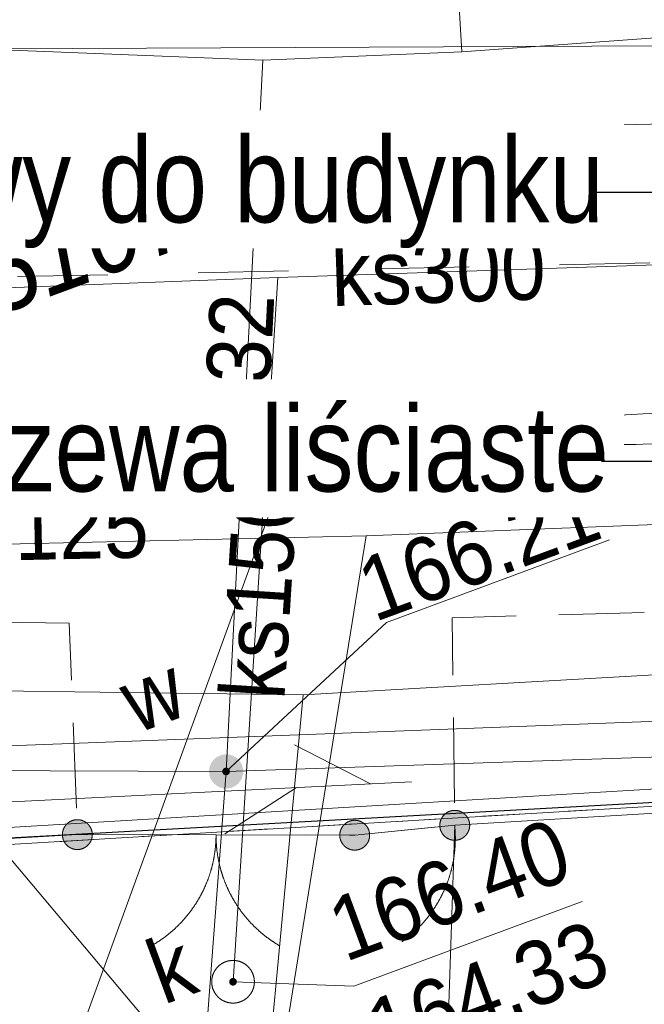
# Model space of a CAD drawing. Header units: millimetres. Extents: x -1155795 to 240441, y -422828 to 463730.
# Tile 12 of 66: x -38948 to -31629, y -30780 to -19238. Entities that reach past the tile are written whole.
import ezdxf
from ezdxf.xclip import XClip

# ---------------------------------------------------------------- set-up
doc = ezdxf.new("R2010")
doc.units = ezdxf.units.MM
doc.header["$MEASUREMENT"] = 0
doc.header["$XCLIPFRAME"] = 0
for name, pattern in [('Dashed', [2116.666667, 1058.333333, -1058.333333]), ('Dashed 1_500', [1000, 500, -500]), ('Wipeout_Contour', [1000, 0, -1000])]:
    doc.linetypes.add(name, pattern=pattern)
for name, color, linetype in [('00 PZT MAPA', 7, 'Continuous'), ('Sycow_7_KTOK - Brama', 7, 'Continuous'), ('Sycow_7_KTOK - Furtka', 7, 'Continuous'), ('Sycow_7_zasuwa - siec wodociągowa (punkt)', 7, 'Continuous')]:
    doc.layers.add(name, color=color, linetype=linetype)
for name, color, linetype, lineweight, true_color in [('0_Nr_pióra__58', 7, 'Continuous', 13, 0xdf0000), ('0_Nr_pióra__99', 7, 'Continuous', 0, 0xaad2ff), ('Sycow_7_PZT_RT - Linia rozgraniczająca_Nr_pióra__252', 7, 'Continuous', 18, 0x929292)]:
    doc.layers.add(name, color=color, linetype=linetype, lineweight=lineweight, true_color=true_color)
for name, color, linetype, lineweight in [('Annotation - Label_Nr_pióra__46', 7, 'Continuous', 15), ('Annotation - Label_Nr_pióra__85', 7, 'Continuous', 13), ('Nowe_0_Nr_pióra__27', 7, 'Continuous', 25), ('Sycow_7_218-kontur użytku gruntowego_Nr_pióra__3', 3, 'Continuous', 18), ('Sycow_7_219-działka ewidencyjna_Nr_pióra__7', 7, 'Continuous', 18), ('Sycow_7_@Wywiad_Nr_pióra__5', 5, 'Continuous', 18), ('Sycow_7_@Wywiad_Nr_pióra__7', 7, 'Continuous', 18), ('Sycow_7_chodnik (powierzchnia)_Nr_pióra__7', 7, 'Continuous', 18), ('Sycow_7_krawężnik (linia)_Nr_pióra__7', 7, 'Continuous', 18), ('Sycow_7_KTOK - Brama_Nr_pióra__7', 7, 'Continuous', 18), ('Sycow_7_KTOK - Furtka_Nr_pióra__7', 7, 'Continuous', 18), ('Sycow_7_KTOK - Ogrodzenie trwałe_Nr_pióra__7', 7, 'Continuous', 18), ('Sycow_7_Oś ulicy_Nr_pióra__5', 5, 'Continuous', 18), ('Sycow_7_przewód gazowy (linia)-Atr1_Nr_pióra__7', 7, 'Continuous', 18), ('Sycow_7_przewód gazowy (linia)_Nr_pióra__40', 40, 'Continuous', 18), ('Sycow_7_przewód kanalizacyjny (linia)-Atr1_Nr_pióra__34', 34, 'Continuous', 18), ('Sycow_7_przewód kanalizacyjny (linia)_Nr_pióra__34', 34, 'Continuous', 18), ('Sycow_7_przewód telekomunikacyjny (linia)_Nr_pióra__30', 30, 'Continuous', 18), ('Sycow_7_przewód wodociągowy (linia)-Atr1_Nr_pióra__5', 5, 'Continuous', 18), ('Sycow_7_przewód wodociągowy (linia)_Nr_pióra__5', 5, 'Continuous', 18), ('Sycow_7_punkt o określonej wysokości (sieć kanalizacyjna)-Atr2_Nr_pióra__34', 34, 'Continuous', 18), ('Sycow_7_punkt o określonej wysokości (sieć kanalizacyjna)-Atr2_Nr_pióra__7', 7, 'Continuous', 18), ('Sycow_7_punkt o określonej wysokości (sieć kanalizacyjna)-Atr3_Nr_pióra__34', 34, 'Continuous', 18), ('Sycow_7_punkt o określonej wysokości (sieć kanalizacyjna)_Nr_pióra__34', 34, 'Continuous', 18), ('Sycow_7_punkt o określonej wysokości (sieć wodociągowa)-Atr2_Nr_pióra__7', 7, 'Continuous', 18), ('Sycow_7_punkt o określonej wysokości (sieć wodociągowa)_Nr_pióra__5', 5, 'Continuous', 18), ('Sycow_7_studzienka okrągła - przewód kanalizacyjny (punkt)-Atr17_Nr_pióra__34', 34, 'Continuous', 18), ('Sycow_7_studzienka okrągła - przewód kanalizacyjny (punkt)_Nr_pióra__34', 34, 'Continuous', 18), ('Sycow_7_SUPT01 - Przewód telekomunikacyjny napowietrzny_Nr_pióra__30', 30, 'Continuous', 18), ('Sycow_7_Szczegółowa osnowa geodezyjna pozioma-Atr103_Nr_pióra__7', 7, 'Continuous', 18), ('Sycow_7_zasuwa - siec wodociągowa (punkt)-Atr17_Nr_pióra__7', 7, 'Continuous', 18)]:
    doc.layers.add(name, color=color, linetype=linetype, lineweight=lineweight)
doc.styles.add('STYL_AUTOMATYCZNY_10', font='txt', dxfattribs={"width": 0.9})
doc.styles.add('STYL_AUTOMATYCZNY_12', font='Arial Narrow.ttf')
doc.styles.add('STYL_AUTOMATYCZNY_5', font='txt', dxfattribs={"width": 0.9})
doc.dimstyles.new('STYL_AUTOMATYCZNY__1', dxfattribs={"dimtxt": 0.18, "dimasz": 456, "dimexe": 0.18, "dimexo": 0.0625, "dimgap": 0, "dimtad": 0, "dimtih": 1, "dimtoh": 1, "dimdec": 4, "dimzin": 0, "dimdsep": 46, "dimcen": 0.09, "dimadec": 0, "dimazin": 0, "dimtfac": 1, "dimtdec": 4, "dimtmove": 0, "dimatfit": 3, "dimldrblk": 'ARROWHEAD_11', "dimfxl": 0, "dimtolj": 1, "dimtzin": 0, "dimarcsym": 0})

# ---------------------------------------------------------------- blocks, each defined once
blk = doc.blocks.new('Rysunek_1_7', base_point=(14567, -19307))
at = {"layer": 'Sycow_7_KTOK - Brama', "linetype": 'Continuous', "lineweight": 0, "true_color": 0x000000}
for points in [[(-38108, -28730, 1), (-38436, -28852, 1)], [(-34858, -28737, 1), (-35186, -28859, 1)]]:
    blk.add_hatch(color=178, dxfattribs=at).paths.add_polyline_path(points)
at = {"layer": 'Sycow_7_KTOK - Furtka', "linetype": 'Continuous', "lineweight": 0, "true_color": 0x000000}
for points in [[(-33686, -28621, 1), (-34015, -28743, 1)], [(-34858, -28737, 1), (-35186, -28859, 1)]]:
    blk.add_hatch(color=178, dxfattribs=at).paths.add_polyline_path(points)
at = {"layer": 'Sycow_7_punkt o określonej wysokości (sieć kanalizacyjna)_Nr_pióra__34', "linetype": 'Continuous', "lineweight": 18}
blk.add_hatch(color=34, dxfattribs=at).paths.add_polyline_path([(-36406, -30500, 1), (-36490, -30532, 1)])
at = {"layer": 'Sycow_7_punkt o określonej wysokości (sieć wodociągowa)_Nr_pióra__5', "linetype": 'Continuous', "lineweight": 18}
blk.add_hatch(color=5, dxfattribs=at).paths.add_polyline_path([(-36487, -28035, 1), (-36571, -28066, 1)])
at = {"layer": 'Sycow_7_zasuwa - siec wodociągowa (punkt)', "linetype": 'Continuous', "lineweight": 0, "true_color": 0x000000}
blk.add_hatch(color=178, dxfattribs=at).paths.add_polyline_path([(-36341, -27981, 1), (-36716, -28120, 1)])
at = {"layer": 'Sycow_7_218-kontur użytku gruntowego_Nr_pióra__3', "color": 3, "linetype": 'Continuous', "lineweight": 18}
for p, q in [((-32526, -28517), (-32027, -28487)), ((-32027, -28487), (-32526, -28517)), ((-34522, -28636), (-34023, -28606)), ((-34023, -28606), (-34522, -28636)), ((-33524, -28576), (-33025, -28546)), ((-33025, -28546), (-33524, -28576)), ((-36519, -28755), (-36020, -28725)), ((-36020, -28725), (-36519, -28755)), ((-35521, -28696), (-35022, -28666)), ((-35022, -28666), (-35521, -28696)), ((-38515, -28874), (-38016, -28845)), ((-38016, -28845), (-38515, -28874)), ((-37517, -28815), (-37018, -28785)), ((-37018, -28785), (-37517, -28815))]:
    blk.add_line(p, q, dxfattribs=at)
at = {"layer": 'Sycow_7_219-działka ewidencyjna_Nr_pióra__7', "color": 7, "linetype": 'Continuous', "lineweight": 18}
blk.add_line((-39727, -28947), (-23828, -27997), dxfattribs=at)
at = {"layer": 'Sycow_7_@Wywiad_Nr_pióra__5', "color": 5, "linetype": 'Continuous', "lineweight": 18, "flags": 128}
blk.add_lwpolyline([(-33766, -19616), (-34009, -15540), (-34101, -15283)], dxfattribs=at)
at = {"layer": 'Sycow_7_@Wywiad_Nr_pióra__7', "color": 7, "linetype": 'Continuous', "lineweight": 18}
for p, q in [((-38368, -26311), (-38342, -26981)), ((-33872, -26920), (-33880, -26249)), ((-33854, -28420), (-33866, -27420)), ((-38322, -27481), (-38284, -28480)), ((-38082, -28791), (-37082, -28793)), ((-36582, -28794), (-35582, -28797))]:
    blk.add_line(p, q, dxfattribs=at)
at = {"layer": 'Sycow_7_@Wywiad_Nr_pióra__7', "color": 7, "linetype": 'Continuous', "lineweight": 18, "flags": 128}
blk.add_lwpolyline([(-35082, -28798), (-35022, -28798), (-34087, -28705)], dxfattribs=at)
at = {"layer": 'Sycow_7_chodnik (powierzchnia)_Nr_pióra__7', "color": 7, "linetype": 'Continuous', "lineweight": 18}
for p, q in [((-33228, -24237), (-34228, -24252)), ((-31728, -24216), (-32728, -24230)), ((-37727, -24303), (-38727, -24317)), ((-36227, -24281), (-37227, -24295)), ((-34727, -24259), (-35727, -24274)), ((-32630, -26215), (-31631, -26188)), ((-39345, -26298), (-38368, -26311)), ((-33880, -26249), (-33130, -26228))]:
    blk.add_line(p, q, dxfattribs=at)
at = {"layer": 'Sycow_7_krawężnik (linia)_Nr_pióra__7', "color": 7, "linetype": 'Continuous', "lineweight": 18, "flags": 128}
for points in [[(113556, -22974), (108833, -22832), (87103, -22262), (62467, -21936), (49262, -22272), (35935, -22653), (29917, -22837), (10745, -23338), (-2975, -23635), (-15947, -23939), (-24806, -24115), (-45149, -24410), (-67674, -23289), (-80254, -22221), (-81968, -22041)], [(-33753, -35490), (-33948, -31595), (-33850, -28682)]]:
    blk.add_lwpolyline(points, dxfattribs=at)
at = {"layer": 'Sycow_7_KTOK - Brama_Nr_pióra__7', "color": 7, "linetype": 'Continuous', "lineweight": 18}
blk.add_line((-35022, -28798), (-38272, -28791), dxfattribs=at)
for centre in [(-38272, -28791), (-35022, -28798)]:
    blk.add_circle(centre, 175, dxfattribs=at)
for centre, start, end in [((-38147, -28791), 299.8755, 359.8755), ((-35147, -28798), 179.8755, 239.8755)]:
    blk.add_arc(centre, 1500, start, end, dxfattribs=at)
at = {"layer": 'Sycow_7_KTOK - Furtka_Nr_pióra__7', "color": 7, "linetype": 'Continuous', "lineweight": 18}
blk.add_line((-33850, -28682), (-35022, -28798), dxfattribs=at)
for centre in [(-33850, -28682), (-35022, -28798)]:
    blk.add_circle(centre, 175, dxfattribs=at)
blk.add_arc((-35343, -28830), 1500, 305.6562, 5.6562, dxfattribs=at)
at = {"layer": 'Sycow_7_KTOK - Ogrodzenie trwałe_Nr_pióra__7', "color": 7, "linetype": 'Continuous', "lineweight": 18}
for p, q in [((-20241, -27863), (-33850, -28682)), ((-38272, -28791), (-39686, -28872))]:
    blk.add_line(p, q, dxfattribs=at)
at = {"layer": 'Sycow_7_Oś ulicy_Nr_pióra__5', "color": 5, "linetype": 'Continuous', "lineweight": 18, "flags": 128}
blk.add_lwpolyline([(-83070, -19065), (-77190, -19753), (-19864, -19492), (59637, -14954), (111023, -16134)], dxfattribs=at)
at = {"layer": 'Sycow_7_przewód gazowy (linia)_Nr_pióra__40', "color": 40, "linetype": 'Continuous', "lineweight": 18, "flags": 128}
for points in [[(38036, -22941), (21337, -23430), (-21333, -24972), (-30598, -25119), (-34886, -25288), (-47055, -25571), (-51064, -25168), (-50725, -17877), (-70517, -16493), (-71840, -16375), (-84481, -15255)], [(-81489, -23333), (-74473, -24441), (-65760, -24905), (-47998, -26998), (-35625, -27151), (-6779, -25513), (14559, -24191), (20451, -23054), (48781, -22183), (76948, -21906), (87474, -22199), (101858, -22887)], [(-34886, -25288), (-37328, -40407), (-36304, -40582)], [(-35625, -27151), (-36947, -41236), (-36416, -41317)]]:
    blk.add_lwpolyline(points, dxfattribs=at)
at = {"layer": 'Sycow_7_przewód kanalizacyjny (linia)_Nr_pióra__34', "color": 34, "linetype": 'Continuous', "lineweight": 18}
for p, q in [((-1177, -19792), (-46690, -20798)), ((-17699, -21654), (-35922, -22260)), ((-35922, -22260), (-43494, -22547)), ((-35922, -22260), (-36448, -30516))]:
    blk.add_line(p, q, dxfattribs=at)
at = {"layer": 'Sycow_7_przewód kanalizacyjny (linia)_Nr_pióra__34', "color": 34, "linetype": 'Continuous', "lineweight": 18, "flags": 128}
for points in [[(-49148, -24843), (-35682, -24090), (-22535, -23338), (-17463, -23039), (-46, -22156), (15328, -21400), (38814, -20147)], [(-38881, -43040), (-38457, -40239), (-38732, -32470), (-35682, -24090)]]:
    blk.add_lwpolyline(points, dxfattribs=at)
at = {"layer": 'Sycow_7_przewód telekomunikacyjny (linia)_Nr_pióra__30', "color": 30, "linetype": 'Continuous', "lineweight": 18, "flags": 128}
blk.add_lwpolyline([(-78215, -25337), (-49168, -27527), (-40208, -27792), (-26117, -27256), (10823, -25073)], dxfattribs=at)
at = {"layer": 'Sycow_7_przewód wodociągowy (linia)_Nr_pióra__5', "color": 5, "linetype": 'Continuous', "lineweight": 18}
blk.add_line((-36098, -19712), (-36529, -28051), dxfattribs=at)
at = {"layer": 'Sycow_7_przewód wodociągowy (linia)_Nr_pióra__5', "color": 5, "linetype": 'Continuous', "lineweight": 18, "flags": 128}
for points in [[(-17422, -18427), (-33766, -19616), (-36098, -19712), (-47699, -19252), (-55031, -18863), (-66426, -18615), (-73756, -18343), (-83521, -17847)], [(56731, -21074), (56633, -21558), (53002, -21889), (48325, -21872), (31301, -21714), (29257, -22097), (21060, -23373), (13886, -24675), (-7481, -26210), (-16440, -26840), (-28419, -27778), (-36529, -28051), (-47880, -28009), (-55848, -27771), (-67336, -27130), (-74089, -25248), (-81033, -24565)], [(-36529, -28051), (-37566, -41753), (-36494, -41826)]]:
    blk.add_lwpolyline(points, dxfattribs=at)
at = {"layer": 'Sycow_7_punkt o określonej wysokości (sieć kanalizacyjna)-Atr2_Nr_pióra__7', "color": 7, "linetype": 'Continuous', "lineweight": 18, "flags": 128}
blk.add_lwpolyline([(-36448, -30516), (-35032, -30567), (-32356, -29576)], dxfattribs=at)
at = {"layer": 'Sycow_7_punkt o określonej wysokości (sieć wodociągowa)-Atr2_Nr_pióra__7', "color": 7, "linetype": 'Continuous', "lineweight": 18, "flags": 128}
blk.add_lwpolyline([(-36529, -28051), (-34651, -26304), (-32035, -25336)], dxfattribs=at)
at = {"layer": 'Sycow_7_PZT_RT - Linia rozgraniczająca_Nr_pióra__252', "color": 252, "linetype": 'Continuous', "lineweight": 18, "true_color": 0x929292, "flags": 128}
blk.add_lwpolyline([(-69413, -27188), (-57683, -28629), (-39732, -28747), (-23839, -27797), (-19841, -27565), (30, -26370), (20336, -25057), (40462, -23652), (60827, -22726), (85533, -23424)], dxfattribs=at)
at = {"layer": 'Sycow_7_studzienka okrągła - przewód kanalizacyjny (punkt)_Nr_pióra__34', "color": 34, "linetype": 'Continuous', "lineweight": 18}
blk.add_circle((-36448, -30516), 250, dxfattribs=at)
at = {"layer": 'Sycow_7_SUPT01 - Przewód telekomunikacyjny napowietrzny_Nr_pióra__30', "color": 30, "linetype": 'Continuous', "lineweight": 18}
for p, q in [((-34839, -28196), (-35729, -27740)), ((-39350, -28421), (-34356, -28172)), ((-36544, -28782), (-35704, -28239)), ((-39438, -28625), (-36216, -32448))]:
    blk.add_line(p, q, dxfattribs=at)
at = {"layer": 'Sycow_7_@Wywiad_Nr_pióra__5', "color": 5, "linetype": 'Continuous', "lineweight": 18, "insert": (-34788, -26313), "char_height": 750, "attachment_point": 7, "rotation": 20.318, "style": 'STYL_AUTOMATYCZNY_5'}
blk.add_mtext('\\A1;{\\pql;\\fArial|b0|i0|c0|p0;\\W0.900000;166.21}', dxfattribs=at)
at = {"layer": 'Sycow_7_przewód gazowy (linia)-Atr1_Nr_pióra__7', "color": 7, "linetype": 'Continuous', "lineweight": 18, "insert": (-39523, -25812), "char_height": 750, "attachment_point": 7, "rotation": 1.232, "style": 'STYL_AUTOMATYCZNY_5'}
blk.add_mtext('\\A1;{\\pql;\\fArial|b0|i0|c0|p0;\\W0.900000;g125}', dxfattribs=at)
at = {"layer": 'Sycow_7_przewód kanalizacyjny (linia)-Atr1_Nr_pióra__34', "color": 34, "linetype": 'Continuous', "lineweight": 18, "char_height": 750, "attachment_point": 4, "style": 'STYL_AUTOMATYCZNY_5'}
for s, insert, rotation in [('\\A1;{\\pql;\\fArial|b0|i0|c0|p0;\\W0.900000;ks300}', (-35300, -22227), 1.903), ('\\A1;{\\pql;\\fArial|b0|i0|c0|p0;\\W0.900000;ks150}', (-36217, -27198), 86.355)]:
    blk.add_mtext(s, dxfattribs=dict(at, insert=insert, rotation=rotation))
at = {"layer": 'Sycow_7_przewód wodociągowy (linia)-Atr1_Nr_pióra__5', "color": 5, "linetype": 'Continuous', "lineweight": 18, "insert": (-36422, -24179), "char_height": 750, "attachment_point": 4, "rotation": 87.038, "style": 'STYL_AUTOMATYCZNY_5'}
blk.add_mtext('\\A1;{\\pql;\\fArial|b0|i0|c0|p0;\\W0.900000;w32}', dxfattribs=at)
at = {"layer": 'Sycow_7_punkt o określonej wysokości (sieć kanalizacyjna)-Atr2_Nr_pióra__34', "color": 34, "linetype": 'Continuous', "lineweight": 18, "insert": (-35132, -30298), "char_height": 750, "attachment_point": 7, "rotation": 20.318, "style": 'STYL_AUTOMATYCZNY_5'}
blk.add_mtext('\\A1;{\\pql;\\fArial|b0|i0|c0|p0;\\W0.900000;166.40}', dxfattribs=at)
at = {"layer": 'Sycow_7_punkt o określonej wysokości (sieć kanalizacyjna)-Atr3_Nr_pióra__34', "color": 34, "linetype": 'Continuous', "lineweight": 18, "insert": (-34689, -31494), "char_height": 750, "attachment_point": 7, "rotation": 20.318, "style": 'STYL_AUTOMATYCZNY_5'}
blk.add_mtext('\\A1;{\\pql;\\fArial|b0|i0|c0|p0;\\W0.900000;164.33}', dxfattribs=at)
at = {"layer": 'Sycow_7_studzienka okrągła - przewód kanalizacyjny (punkt)-Atr17_Nr_pióra__34', "color": 34, "linetype": 'Continuous', "lineweight": 18, "insert": (-37263, -30789), "char_height": 750, "attachment_point": 7, "rotation": 20.318, "style": 'STYL_AUTOMATYCZNY_5'}
blk.add_mtext('\\A1;{\\pql;\\fArial|b0|i0|c0|p0;\\W0.900000;k}', dxfattribs=at)
at = {"layer": 'Sycow_7_Szczegółowa osnowa geodezyjna pozioma-Atr103_Nr_pióra__7', "color": 7, "linetype": 'Continuous', "lineweight": 18, "insert": (-42746, -24036), "char_height": 900, "attachment_point": 7, "rotation": 20.318, "style": 'STYL_AUTOMATYCZNY_10'}
blk.add_mtext('\\A1;{\\pql;\\fArial|b0|i1|c0|p0;\\W0.900000;615318510751}', dxfattribs=at)
at = {"layer": 'Sycow_7_zasuwa - siec wodociągowa (punkt)-Atr17_Nr_pióra__7', "color": 7, "linetype": 'Continuous', "lineweight": 18, "insert": (-37584, -27612), "char_height": 750, "attachment_point": 7, "rotation": 20.318, "style": 'STYL_AUTOMATYCZNY_5'}
blk.add_mtext('\\A1;{\\pql;\\fArial|b0|i0|c0|p0;\\W0.900000;w}', dxfattribs=at)
blk = doc.blocks.new('ARROWHEAD_11')
at = {"color": 0, "linetype": 'Continuous', "lineweight": 0}
blk.add_line((0, 0), (-1, 0), dxfattribs=at)
at = {"color": 0, "linetype": 'Continuous', "lineweight": 0, "const_width": 0.25, "flags": 128}
blk.add_lwpolyline([(-0.125, 0, 1), (0.125, 0, 1)], format="xyb", close=True, dxfattribs=at)

msp = doc.modelspace()

# ---------------------------------------------------------------- block references
at = {"layer": '00 PZT MAPA', "color": 7, "linetype": 'Continuous', "lineweight": 15}
ref = msp.add_blockref('Rysunek_1_7', (14567, -19307), dxfattribs=at)
XClip(ref).set_block_clipping_path([(-38444.7789564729, -141413.2871562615), (134317.2398628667, -77444.9644498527), (67578.7707096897, 102798.5088210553), (-105183.2481096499, 38830.1861146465)])

# ---------------------------------------------------------------- next in the draw order: linework, layer by layer
at = {"layer": '0_Nr_pióra__58', "color": 12, "linetype": 'Dashed', "lineweight": 13, "true_color": 0xdf0000}
msp.add_line((-45320, -22388), (57456, -20156), dxfattribs=at)
at = {"layer": '0_Nr_pióra__99', "color": 141, "linetype": 'Dashed 1_500', "lineweight": 0, "true_color": 0xaad2ff}
for centre, radius in [((88699, -12696), 150000), ((-56052, -28118), 150000), ((-34105, -15278), 75000)]:
    msp.add_circle(centre, radius, dxfattribs=at)
at = {"layer": 'Nowe_0_Nr_pióra__27', "color": 7, "linetype": 'Continuous', "lineweight": 25}
msp.add_lwpolyline([(100773, -24050), (60825, -22921), (40470, -23847), (20346, -25252), (-129, -26520), (-19833, -27759), (-23831, -27992), (-39690, -28867), (-57700, -28824), (-75865, -26593), (-80932, -25970)], dxfattribs=at)

# ---------------------------------------------------------------- next in the draw order: wipeouts: each hides what was drawn before it
at = {"color": 7, "linetype": 'Wipeout_Contour', "lineweight": 15, "ltscale": 193031.881848}
msp.add_wipeout([(-54325, -20301), (-31865, -20301), (-31865, -21919), (-54325, -21919)], dxfattribs=at).dxf.layer = 'Annotation - Label_Nr_pióra__46'
at = {"color": 7, "linetype": 'Wipeout_Contour', "lineweight": 15, "ltscale": 189100.958095}
msp.add_wipeout([(-48789, -23455), (-31865, -23455), (-31865, -25073), (-48789, -25073)], dxfattribs=at).dxf.layer = 'Annotation - Label_Nr_pióra__46'

# ---------------------------------------------------------------- next in the draw order: texts
at = {"layer": 'Annotation - Label_Nr_pióra__46', "color": 7, "linetype": 'Continuous', "lineweight": 15, "char_height": 1000, "attachment_point": 4, "style": 'STYL_AUTOMATYCZNY_12'}
for s, insert in [('\\A1;{\\pql;\\fArial Narrow|b0|i0|c0|p0;\\W1.000000;projektowany podest wejściowy do budynku}', (-54325, -21265)), ('\\A1;{\\pql;\\fArial Narrow|b0|i0|c0|p0;\\W1.000000;3x projektowane drzewa liściaste}', (-48789, -24419))]:
    msp.add_mtext(s, dxfattribs=dict(at, insert=insert))

# ---------------------------------------------------------------- next in the draw order: leaders
at = {"layer": 'Annotation - Label_Nr_pióra__85', "color": 7, "linetype": 'Continuous', "lineweight": 13, "annotation_type": 0, "has_hookline": 1, "hookline_direction": 1}
for points, text_width in [([(-7395, -12458), (-7395, -21265), (-32264, -21265)], 22061), ([(7258, -13689), (7258, -24419), (-32131, -24419)], 16658)]:
    msp.add_leader(points, dimstyle='STYL_AUTOMATYCZNY__1', dxfattribs=dict(at, text_width=text_width))

doc.saveas('drawing.dxf')
